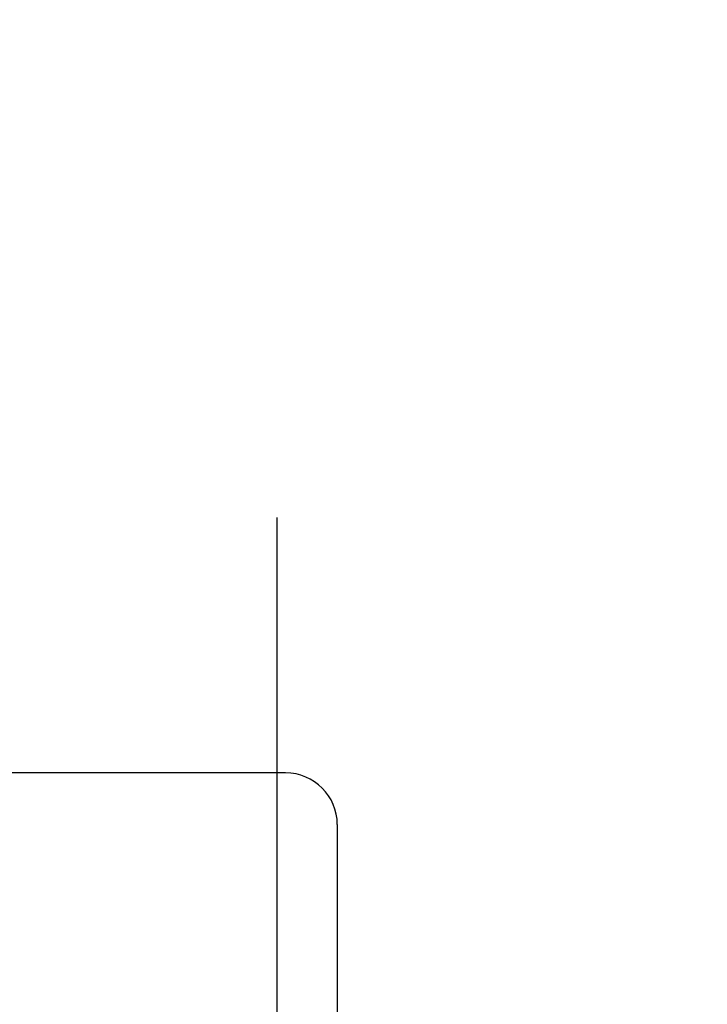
# Model space of a CAD drawing. Header units: inches. Extents: x 0 to 215, y 0 to 139.
# Tile 21 of 98: x 42.139 to 42.338, y 52.434 to 52.72. Entities that reach past the tile are written whole.
import ezdxf

# ---------------------------------------------------------------- set-up
doc = ezdxf.new("R2010")
doc.units = ezdxf.units.IN
doc.header["$LTSCALE"] = 11.804375
doc.header["$MEASUREMENT"] = 0
doc.linetypes.add('HIDDEN', pattern=[0.2, 0.1, -0.1])
doc.layers.add('DEFAULT_2', color=8, linetype='HIDDEN')

msp = doc.modelspace()

# ---------------------------------------------------------------- linework, layer by layer
at = {"layer": 'DEFAULT_2', "color": 8, "linetype": 'HIDDEN'}
for p, q in [((42.21333, 49.03367), (42.21333, 54.53417)), ((42.33833, 54.00117), (42.33833, 49.56667)), ((42.21583, 52.50084), (41.65583, 52.50084)), ((42.23083, 52.48584), (42.23083, 51.51584))]:
    msp.add_line(p, q, dxfattribs=at)
msp.add_arc((42.21583, 52.48584), 0.015, 0, 90, dxfattribs=at)

doc.saveas('drawing.dxf')
